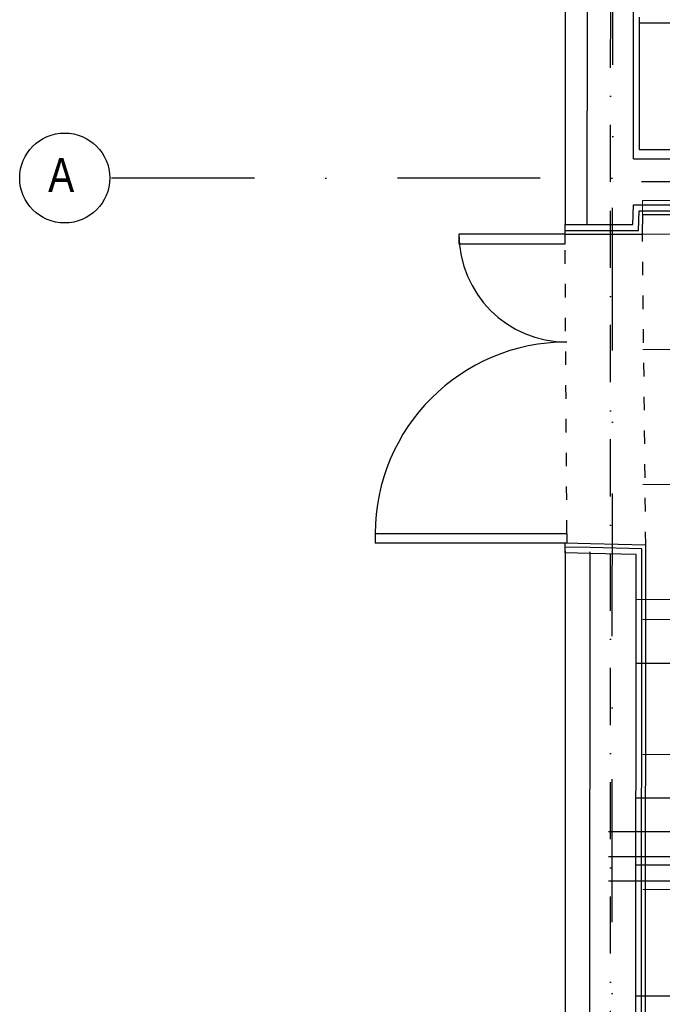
# Model space of a CAD drawing. Header units: millimetres. Extents: x -32221 to 212500, y 31663 to 93766.
# Tile 21 of 256: x 13454 to 16310, y 44084 to 48461. Entities that reach past the tile are written whole.
import ezdxf

# ---------------------------------------------------------------- set-up
doc = ezdxf.new("R2010")
doc.units = ezdxf.units.MM
doc.linetypes.add('DASHDOTX2', pattern=[50.8, 25.4, -12.7, 0, -12.7])
doc.linetypes.add('GCAD_ISO03W100', pattern=[30, 12, -18])
doc.layers.get('0').update_dxf_attribs({"color": 251})
doc.layers.add('kasetony', color=251, linetype='Continuous', lineweight=5)
doc.layers.add('urządzenia', color=251, linetype='Continuous', lineweight=15)
doc.layers.add('osie', color=251, linetype='Continuous')
doc.layers.add('Sciany', color=251, linetype='Continuous')
doc.styles.get("Standard").update_dxf_attribs({"font": 'ARIALN.TTF'})

msp = doc.modelspace()

# ---------------------------------------------------------------- linework, layer by layer
for p, q in [((16207.625, 48446.833), (16207.625, 47884.762)), ((16207.625, 47884.762), (25489.956, 47884.762))]:
    msp.add_line(p, q)
at = {"layer": 'kasetony'}
for p, q in [((16822.937, 47594.948), (16222.937, 47594.948)), ((16222.937, 46994.948), (16822.937, 46994.948)), ((16822.937, 46994.948), (16222.937, 46994.948)), ((16222.937, 46394.948), (16822.937, 46394.948)), ((16822.937, 46394.948), (16222.937, 46394.948)), ((16222.937, 45794.948), (16822.937, 45794.948)), ((16822.937, 45794.948), (16222.937, 45794.948)), ((16222.937, 45194.948), (16822.937, 45194.948)), ((16822.937, 45194.948), (16222.937, 45194.948)), ((16222.937, 44594.948), (16822.937, 44594.948)), ((16822.937, 44594.948), (16222.937, 44594.948))]:
    msp.add_line(p, q, dxfattribs=at)
at = {"layer": 'osie', "linetype": 'DASHDOTX2', "ltscale": 25}
for p, q in [((16077.737, 33019.002), (16101.37, 62731.446)), ((29738.966, 47757.439), (13854.161, 47757.439))]:
    msp.add_line(p, q, dxfattribs=at)
at = {"layer": 'osie'}
for p, q in [((16071.168, 44851.817), (26704.172, 44851.817)), ((26674.465, 44631.817), (16070.993, 44631.817))]:
    msp.add_line(p, q, dxfattribs=at)
at = {"layer": 'osie', "linetype": 'DASHDOTX2', "ltscale": 20}
msp.add_line((16071.081, 44741.817), (26689.319, 44741.817), dxfattribs=at)
at = {"layer": 'osie'}
msp.add_circle((13654.161, 47757.439), 200, dxfattribs=at)
at = {"layer": 'Sciany', "linetype": 'DASHDOTX2', "ltscale": 10}
for p, q in [((16079.301, 47739.724), (16104.962, 61857.756)), ((25617.915, 47751.721), (16079.301, 47739.724)), ((16079.301, 33639.4), (16079.301, 47739.724))]:
    msp.add_line(p, q, dxfattribs=at)
at = {"layer": 'Sciany'}
for p, q in [((15877.701, 60205.691), (15877.701, 47550.363)), ((15976.79, 47550.264), (15989.402, 60203.485)), ((16181.465, 47841.955), (16193.779, 60197.57)), ((16207.651, 48472.391), (16207.625, 48446.833)), ((16207.625, 48446.833), (25489.218, 48458.634)), ((16181.465, 47841.955), (25515.554, 47853.823)), ((16178.833, 47550.063), (16181.725, 47637.492)), ((16181.725, 47637.492), (25720.277, 47649.62)), ((16204.352, 47524.48), (16206.627, 47611.966)), ((16206.627, 47611.966), (25720.309, 47624.062)), ((16221.952, 47507.666), (16222.937, 47594.948)), ((16222.937, 47594.948), (25720.331, 47607.023)), ((15877.659, 47507.767), (15877.701, 47550.363)), ((15877.701, 47550.363), (15976.79, 47550.264)), ((15976.79, 47550.264), (16178.833, 47550.063)), ((15877.659, 47507.767), (15406.405, 47507.767)), ((15406.405, 47507.767), (15406.405, 47465.17)), ((15877.659, 47507.767), (15976.748, 47507.668)), ((15877.659, 47465.17), (15877.659, 47507.767)), ((15877.676, 47524.805), (15976.765, 47524.706)), ((15976.748, 47507.668), (16221.952, 47507.666)), ((15976.765, 47524.706), (16204.352, 47524.48)), ((15406.405, 47465.17), (15877.659, 47465.17)), ((15885.981, 46176.262), (15034.051, 46176.262)), ((15034.051, 46176.262), (15034.051, 46133.665)), ((15885.981, 46176.262), (15885.981, 46133.665)), ((15885.981, 46133.665), (15034.051, 46133.665)), ((15877.701, 46091.077), (15878.206, 46116.63)), ((15877.701, 46097.801), (15877.701, 33442.474)), ((15878.206, 46116.63), (15878.542, 46133.665)), ((15989.906, 46114.424), (15878.206, 46116.63)), ((15990.243, 46131.459), (15878.542, 46133.665)), ((15976.788, 33439.499), (15989.402, 46095.596)), ((16219.337, 46108.503), (15990.141, 46114.418)), ((16236.804, 46125.097), (15990.581, 46131.451)), ((16208.474, 33759.658), (16219.164, 46108.508)), ((16225.518, 33776.718), (16236.631, 46125.101)), ((15989.402, 46088.871), (15877.701, 46091.077)), ((16193.779, 46082.956), (15989.402, 46088.871)), ((16193.779, 46082.956), (15989.402, 46088.871)), ((16181.465, 33734.066), (16193.779, 46082.956)), ((22860.921, 45867.491), (16193.58, 45883.204)), ((17675.812, 45597.295), (16193.297, 45598.772)), ((22856.463, 44984.645), (16192.7, 45000.34)), ((17669.724, 44700.692), (16192.403, 44702.164)), ((22854.389, 44104.322), (16191.823, 44120.014))]:
    msp.add_line(p, q, dxfattribs=at)
at = {"layer": 'Sciany', "linetype": 'GCAD_ISO03W100', "ltscale": 5}
for p, q in [((15885.981, 46176.262), (15877.659, 47507.767)), ((16236.631, 46125.101), (16221.952, 47507.666))]:
    msp.add_line(p, q, dxfattribs=at)
at = {"layer": 'Sciany'}
for centre, radius, start, end in [((15885.981, 47507.767), 479.575, 180, 270), ((15885.981, 46176.262), 851.93, 90, 180)]:
    msp.add_arc(centre, radius, start, end, dxfattribs=at)
at = {"layer": 'urządzenia', "color": 1}
msp.add_lwpolyline([(16221.952, 47507.666), (16621.952, 47507.666), (16621.952, 47657.666), (16221.952, 47657.666)], close=True, dxfattribs=at)

# ---------------------------------------------------------------- texts
at = {"layer": 'osie'}
msp.add_text('A', height=151.314, dxfattribs=at).set_placement((13580.715, 47695.349))

doc.saveas('drawing.dxf')
